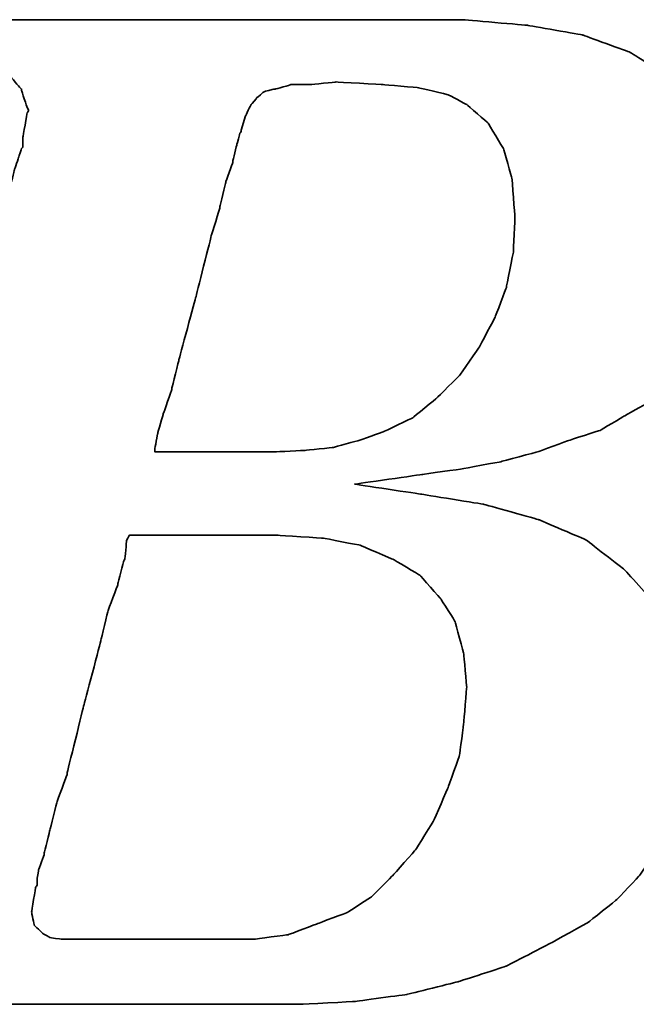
# Model space of a CAD drawing. Header units: millimetres. Extents: x -2774 to 3135, y -1571 to 860.
# Tile 237 of 256: x -2404.8 to -2401.88, y -217.52 to -212.85. Entities that reach past the tile are written whole.
import ezdxf

# ---------------------------------------------------------------- set-up
doc = ezdxf.new("R2010")
doc.units = ezdxf.units.MM
doc.layers.add('DIM', color=4, linetype='CONTINUOUS')
doc.layers.add('layer 1', color=7, linetype='CONTINUOUS')

# ---------------------------------------------------------------- blocks, each defined once
blk = doc.blocks.new('TBI MOTION logo(完整正式版)')
at = {"layer": 'layer 1', "color": 22, "lineweight": 35}
for points, knots in [([(-64.65375, -6.86375), (-64.65375, -6.86375), (-64.84375, -7.29625), (-64.84375, -7.29625), (-64.84375, -7.29625), (-64.84375, -7.29625), (-64.86875, -7.34375), (-64.86875, -7.34375), (-64.86875, -7.34375), (-64.86875, -7.34375), (-64.86875, -7.36875), (-64.86875, -7.36875), (-64.86875, -7.36875), (-64.86875, -7.36875), (-65.15375, -7.65375), (-65.15375, -7.65375), (-65.15375, -7.65375), (-65.15375, -7.65375), (-65.17875, -7.65375), (-65.17875, -7.65375), (-65.17875, -7.65375), (-65.17875, -7.65375), (-65.20375, -7.67875), (-65.20375, -7.67875), (-65.20375, -7.67875), (-65.20375, -7.67875), (-65.58875, -7.87125), (-65.58875, -7.87125), (-65.58875, -7.87125), (-65.58875, -7.87125), (-65.63375, -7.87125), (-65.63375, -7.87125), (-65.63375, -7.87125), (-65.63375, -7.87125), (-65.65875, -7.89375), (-65.65875, -7.89375), (-65.65875, -7.89375), (-65.65875, -7.89375), (-66.09375, -7.94375), (-66.09375, -7.94375), (-66.09375, -7.94375), (-66.09375, -7.94375), (-66.11375, -7.94375), (-66.11375, -7.94375), (-66.11375, -7.94375), (-66.11375, -7.94375), (-66.16375, -7.94375), (-66.16375, -7.94375), (-66.16375, -7.94375), (-66.16375, -7.94375), (-66.30875, -7.94375), (-66.30875, -7.94375), (-66.30875, -7.94375), (-66.30875, -7.94375), (-66.69375, -7.94375), (-66.69375, -7.94375), (-66.69375, -7.94375), (-66.69375, -7.94375), (-67.07375, -7.94375), (-67.07375, -7.94375), (-67.07375, -7.94375), (-67.07375, -7.94375), (-67.12375, -7.94375), (-67.12375, -7.94375), (-67.12375, -7.94375), (-67.12375, -7.94375), (-67.12375, -7.96625), (-67.12375, -7.96625), (-67.12375, -7.96625), (-67.12375, -7.96625), (-67.14875, -7.99125), (-67.14875, -7.99125), (-67.14875, -7.99125), (-67.14875, -7.99125), (-67.24375, -8.34875), (-67.24375, -8.34875), (-67.24375, -8.34875), (-67.24375, -8.34875), (-67.31375, -8.68625), (-67.31375, -8.68625), (-67.31375, -8.68625), (-67.31375, -8.68625), (-67.26875, -8.68625), (-67.26875, -8.68625), (-67.26875, -8.68625), (-67.26875, -8.68625), (-67.07375, -8.68625), (-67.07375, -8.68625), (-67.07375, -8.68625), (-67.07375, -8.68625), (-66.54875, -8.68625), (-66.54875, -8.68625), (-66.54875, -8.68625), (-66.54875, -8.68625), (-65.82625, -8.68625), (-65.82625, -8.68625), (-65.82625, -8.68625), (-65.82625, -8.68625), (-65.01375, -8.68625), (-65.01375, -8.68625), (-65.01375, -8.68625), (-65.01375, -8.68625), (-64.05375, -8.68625), (-64.05375, -8.68625), (-64.05375, -8.68625), (-64.05375, -8.68625), (-62.08375, -8.68625), (-62.08375, -8.68625), (-62.08375, -8.68625), (-62.08375, -8.68625), (-60.06875, -8.68625), (-60.06875, -8.68625), (-60.06875, -8.68625), (-60.06875, -8.68625), (-59.10875, -8.68625), (-59.10875, -8.68625), (-59.10875, -8.68625), (-59.10875, -8.68625), (-58.29375, -8.68625), (-58.29375, -8.68625), (-58.29375, -8.68625), (-58.29375, -8.68625), (-57.57375, -8.68625), (-57.57375, -8.68625), (-57.57375, -8.68625), (-57.57375, -8.68625), (-57.04875, -8.68625), (-57.04875, -8.68625), (-57.04875, -8.68625), (-57.04875, -8.68625), (-56.85375, -8.68625), (-56.85375, -8.68625), (-56.85375, -8.68625), (-56.85375, -8.68625), (-56.70875, -8.68625), (-56.70875, -8.68625), (-56.70875, -8.68625), (-56.70875, -8.68625), (-56.61375, -8.68625), (-56.61375, -8.68625), (-56.61375, -8.68625), (-56.61375, -8.68625), (-56.56875, -8.68625), (-56.56875, -8.68625), (-56.56875, -8.68625), (-56.56875, -8.68625), (-55.65375, -8.63875), (-55.65375, -8.63875), (-55.65375, -8.63875), (-55.65375, -8.63875), (-54.76875, -8.51875), (-54.76875, -8.51875), (-54.76875, -8.51875), (-54.76875, -8.51875), (-53.90375, -8.30375), (-53.90375, -8.30375), (-53.90375, -8.30375), (-53.90375, -8.30375), (-53.08875, -8.03875), (-53.08875, -8.03875), (-53.08875, -8.03875), (-53.08875, -8.03875), (-52.34375, -7.65375), (-52.34375, -7.65375), (-52.34375, -7.65375), (-52.34375, -7.65375), (-51.69875, -7.29625), (-51.69875, -7.29625), (-51.69875, -7.29625), (-51.69875, -7.29625), (-51.21875, -6.91125), (-51.21875, -6.91125), (-51.21875, -6.91125), (-51.21875, -6.91125), (-50.83375, -6.50375), (-50.83375, -6.50375), (-50.83375, -6.50375), (-50.83375, -6.50375), (-50.44875, -5.94875), (-50.44875, -5.94875), (-50.44875, -5.94875), (-50.44875, -5.94875), (-50.13875, -5.30375), (-50.13875, -5.30375), (-50.13875, -5.30375), (-50.13875, -5.30375), (-49.99375, -4.65375), (-49.99375, -4.65375), (-49.99375, -4.65375), (-49.99375, -4.65375), (-49.92375, -3.98375), (-49.92375, -3.98375), (-49.92375, -3.98375), (-49.92375, -3.98375), (-49.99375, -3.19374), (-49.99375, -3.19374), (-49.99375, -3.19374), (-49.99375, -3.19374), (-50.23374, -2.44874), (-50.23374, -2.44874), (-50.23374, -2.44874), (-50.23374, -2.44874), (-50.59375, -1.87374), (-50.59375, -1.87374), (-50.59375, -1.87374), (-50.59375, -1.87374), (-51.09875, -1.31874), (-51.09875, -1.31874), (-51.09875, -1.31874), (-51.09875, -1.31874), (-51.74375, -0.81875), (-51.74375, -0.81875), (-51.74375, -0.81875), (-51.74375, -0.81875), (-52.53875, -0.48125), (-52.53875, -0.48125), (-52.53875, -0.48125), (-52.53875, -0.48125), (-53.47375, -0.21875), (-53.47375, -0.21875), (-53.47375, -0.21875), (-53.47375, -0.21875), (-54.52875, -0.04874), (-54.52875, -0.04874), (-54.52875, -0.04874), (-54.52875, -0.04874), (-55.65375, 0.12125), (-55.65375, 0.12125), (-55.65375, 0.12125), (-55.65375, 0.12125), (-54.50375, 0.28624), (-54.50375, 0.28624), (-54.50375, 0.28624), (-54.50375, 0.28624), (-53.83375, 0.38124), (-53.83375, 0.38124), (-53.83375, 0.38124), (-53.83375, 0.38124), (-53.18375, 0.50125), (-53.18375, 0.50125), (-53.18375, 0.50125), (-53.18375, 0.50125), (-52.55875, 0.66874), (-52.55875, 0.66874), (-52.55875, 0.66874), (-52.55875, 0.66874), (-52.03375, 0.86124), (-52.03375, 0.86124), (-52.03375, 0.86124), (-52.03375, 0.86124), (-51.50374, 1.03124), (-51.50374, 1.03124), (-51.50374, 1.03124), (-51.50374, 1.03124), (-51.09875, 1.27125), (-51.09875, 1.27125), (-51.09875, 1.27125), (-51.09875, 1.27125), (-50.71375, 1.48624), (-50.71375, 1.48624), (-50.71375, 1.48624), (-50.71375, 1.48624), (-50.37625, 1.77625), (-50.37625, 1.77625), (-50.37625, 1.77625), (-50.37625, 1.77625), (-49.82375, 2.37625), (-49.82375, 2.37625), (-49.82375, 2.37625), (-49.82375, 2.37625), (-49.41875, 2.99625), (-49.41875, 2.99625), (-49.41875, 2.99625), (-49.41875, 2.99625), (-49.22375, 3.76625), (-49.22375, 3.76625), (-49.22375, 3.76625), (-49.22375, 3.76625), (-49.15375, 4.50874), (-49.15375, 4.50874), (-49.15375, 4.50874), (-49.15375, 4.50874), (-49.20375, 5.25125), (-49.20375, 5.25125), (-49.20375, 5.25125), (-49.20375, 5.25125), (-49.41875, 5.92625), (-49.41875, 5.92625), (-49.41875, 5.92625), (-49.41875, 5.92625), (-49.77875, 6.47625), (-49.77875, 6.47625), (-49.77875, 6.47625), (-49.77875, 6.47625), (-50.33125, 7.02624), (-50.33125, 7.02624), (-50.33125, 7.02624), (-50.33125, 7.02624), (-51.00125, 7.43625), (-51.00125, 7.43625), (-51.00125, 7.43625), (-51.00125, 7.43625), (-51.79375, 7.72625), (-51.79375, 7.72625), (-51.79375, 7.72625), (-51.79375, 7.72625), (-52.72875, 7.89124), (-52.72875, 7.89124), (-52.72875, 7.89124), (-52.72875, 7.89124), (-53.83375, 7.98625), (-53.83375, 7.98625), (-53.83375, 7.98625), (-53.83375, 7.98625), (-53.92875, 7.98625), (-53.92875, 7.98625), (-53.92875, 7.98625), (-53.92875, 7.98625), (-54.26375, 7.98625), (-54.26375, 7.98625), (-54.26375, 7.98625), (-54.26375, 7.98625), (-54.74375, 7.98625), (-54.74375, 7.98625), (-54.74375, 7.98625), (-54.74375, 7.98625), (-55.36875, 7.98625), (-55.36875, 7.98625), (-55.36875, 7.98625), (-55.36875, 7.98625), (-56.13375, 7.98625), (-56.13375, 7.98625), (-56.13375, 7.98625), (-56.13375, 7.98625), (-56.94875, 7.98625), (-56.94875, 7.98625), (-56.94875, 7.98625), (-56.94875, 7.98625), (-58.77625, 7.98625), (-58.77625, 7.98625), (-58.77625, 7.98625), (-58.77625, 7.98625), (-60.59875, 7.98625), (-60.59875, 7.98625), (-60.59875, 7.98625), (-60.59875, 7.98625), (-61.41375, 7.98625), (-61.41375, 7.98625), (-61.41375, 7.98625), (-61.41375, 7.98625), (-62.17875, 7.98625), (-62.17875, 7.98625), (-62.17875, 7.98625), (-62.17875, 7.98625), (-62.80375, 7.98625), (-62.80375, 7.98625), (-62.80375, 7.98625), (-62.80375, 7.98625), (-63.30625, 7.98625), (-63.30625, 7.98625), (-63.30625, 7.98625), (-63.30625, 7.98625), (-63.57375, 7.98625), (-63.57375, 7.98625), (-63.57375, 7.98625), (-63.57375, 7.98625), (-63.57375, 7.96375), (-63.57375, 7.96375), (-63.57375, 7.96375), (-63.57375, 7.96375), (-63.59875, 7.94125), (-63.59875, 7.94125), (-63.59875, 7.94125), (-63.59875, 7.94125), (-63.69375, 7.55625), (-63.69375, 7.55625), (-63.69375, 7.55625), (-63.69375, 7.55625), (-63.76375, 7.24624), (-63.76375, 7.24624), (-63.76375, 7.24624), (-63.76375, 7.24624), (-63.23875, 7.24624), (-63.23875, 7.24624), (-63.23875, 7.24624), (-63.23875, 7.24624), (-62.75875, 7.24624), (-62.75875, 7.24624), (-62.75875, 7.24624), (-62.75875, 7.24624), (-62.61125, 7.24624), (-62.61125, 7.24624), (-62.61125, 7.24624), (-62.61125, 7.24624), (-62.56625, 7.24624), (-62.56625, 7.24624), (-62.56625, 7.24624), (-62.56625, 7.24624), (-62.22875, 7.24624), (-62.22875, 7.24624), (-62.22875, 7.24624), (-62.22875, 7.24624), (-62.20375, 7.24624), (-62.20375, 7.24624), (-62.20375, 7.24624), (-62.20375, 7.24624), (-62.17875, 7.21875), (-62.17875, 7.21875), (-62.17875, 7.21875), (-62.17875, 7.21875), (-61.96375, 7.17125), (-61.96375, 7.17125), (-61.96375, 7.17125), (-61.96375, 7.17125), (-61.72375, 7.12624), (-61.72375, 7.12624), (-61.72375, 7.12624), (-61.72375, 7.12624), (-61.70375, 7.12624), (-61.70375, 7.12624), (-61.70375, 7.12624), (-61.70375, 7.12624), (-61.55875, 7.07624), (-61.55875, 7.07624), (-61.55875, 7.07624), (-61.55875, 7.07624), (-61.50875, 7.07624), (-61.50875, 7.07624), (-61.50875, 7.07624), (-61.50875, 7.07624), (-61.48375, 7.02624), (-61.48375, 7.02624), (-61.48375, 7.02624), (-61.48375, 7.02624), (-61.31875, 6.83375), (-61.31875, 6.83375), (-61.31875, 6.83375), (-61.31875, 6.83375), (-61.29375, 6.81125), (-61.29375, 6.81125), (-61.29375, 6.81125), (-61.29375, 6.81125), (-61.29375, 6.78625), (-61.29375, 6.78625), (-61.29375, 6.78625), (-61.29375, 6.78625), (-61.19875, 6.50124), (-61.19875, 6.50124), (-61.19875, 6.50124), (-61.19875, 6.50124), (-61.17375, 6.45124), (-61.17375, 6.45124), (-61.17375, 6.45124), (-61.17375, 6.45124), (-61.19875, 6.40625), (-61.19875, 6.40625), (-61.19875, 6.40625), (-61.19875, 6.40625), (-61.26875, 5.99624), (-61.26875, 5.99624), (-61.26875, 5.99624), (-61.26875, 5.99624), (-61.26875, 5.85125), (-61.26875, 5.85125), (-61.26875, 5.85125), (-61.26875, 5.85125), (-61.26875, 5.82625), (-61.26875, 5.82625), (-61.26875, 5.82625), (-61.26875, 5.82625), (-61.29375, 5.80625), (-61.29375, 5.80625), (-61.29375, 5.80625), (-61.29375, 5.80625), (-61.34125, 5.66125), (-61.34125, 5.66125), (-61.34125, 5.66125), (-61.34125, 5.66125), (-61.41375, 5.44625), (-61.41375, 5.44625), (-61.41375, 5.44625), (-61.41375, 5.44625), (-61.48375, 5.15625), (-61.48375, 5.15625), (-61.48375, 5.15625), (-61.48375, 5.15625), (-61.58375, 4.82124), (-61.58375, 4.82124), (-61.58375, 4.82124), (-61.58375, 4.82124), (-61.79875, 4.00375), (-61.79875, 4.00375), (-61.79875, 4.00375), (-61.79875, 4.00375), (-62.05875, 2.99625), (-62.05875, 2.99625), (-62.05875, 2.99625), (-62.05875, 2.99625), (-62.34875, 1.91625), (-62.34875, 1.91625), (-62.34875, 1.91625), (-62.34875, 1.91625), (-62.97375, -0.41124), (-62.97375, -0.41124), (-62.97375, -0.41124), (-62.97375, -0.41124), (-63.59875, -2.75875), (-63.59875, -2.75875), (-63.59875, -2.75875), (-63.59875, -2.75875), (-63.88375, -3.86374), (-63.88375, -3.86374), (-63.88375, -3.86374), (-63.88375, -3.86374), (-64.14875, -4.82374), (-64.14875, -4.82374), (-64.14875, -4.82374), (-64.14875, -4.82374), (-64.36375, -5.64125), (-64.36375, -5.64125), (-64.36375, -5.64125), (-64.36375, -5.64125), (-64.43625, -5.97625), (-64.43625, -5.97625), (-64.43625, -5.97625), (-64.43625, -5.97625), (-64.50875, -6.28625), (-64.50875, -6.28625), (-64.50875, -6.28625), (-64.50875, -6.28625), (-64.50875, -6.30875), (-64.50875, -6.30875), (-64.50875, -6.30875), (-64.50875, -6.30875), (-64.57875, -6.50375), (-64.57875, -6.50375), (-64.57875, -6.50375), (-64.57875, -6.50375), (-64.62875, -6.69625), (-64.62875, -6.69625), (-64.62875, -6.69625), (-64.62875, -6.69625), (-64.62875, -6.76875), (-64.62875, -6.76875), (-64.62875, -6.76875), (-64.62875, -6.76875), (-64.62875, -6.81375), (-64.62875, -6.81375), (-64.62875, -6.81375), (-64.62875, -6.81375), (-64.62875, -6.83875), (-64.62875, -6.83875), (-64.62875, -6.83875), (-64.62875, -6.83875), (-64.65375, -6.86375), (-64.65375, -6.86375)], [0, 0, 0, 0, 0.00719424, 0.00719424, 0.00719424, 0.00719425, 0.01438849, 0.01438849, 0.01438849, 0.0143885, 0.02158273, 0.02158273, 0.02158273, 0.02158274, 0.02877698, 0.02877698, 0.02877698, 0.02877699, 0.03597122, 0.03597122, 0.03597122, 0.03597123, 0.04316547, 0.04316547, 0.04316547, 0.04316548, 0.05035971, 0.05035971, 0.05035971, 0.05035972, 0.05755396, 0.05755396, 0.05755396, 0.05755397, 0.0647482, 0.0647482, 0.0647482, 0.06474821, 0.07194245, 0.07194245, 0.07194245, 0.07194246, 0.07913669, 0.07913669, 0.07913669, 0.0791367, 0.08633094, 0.08633094, 0.08633094, 0.08633095, 0.09352518, 0.09352518, 0.09352518, 0.09352519, 0.10071942, 0.10071942, 0.10071942, 0.10071943, 0.10791367, 0.10791367, 0.10791367, 0.10791368, 0.11510791, 0.11510791, 0.11510791, 0.11510792, 0.12230216, 0.12230216, 0.12230216, 0.12230217, 0.1294964, 0.1294964, 0.1294964, 0.12949641, 0.13669065, 0.13669065, 0.13669065, 0.13669066, 0.14388489, 0.14388489, 0.14388489, 0.1438849, 0.15107914, 0.15107914, 0.15107914, 0.15107915, 0.15827338, 0.15827338, 0.15827338, 0.15827339, 0.16546763, 0.16546763, 0.16546763, 0.16546764, 0.17266187, 0.17266187, 0.17266187, 0.17266188, 0.17985612, 0.17985612, 0.17985612, 0.17985613, 0.18705036, 0.18705036, 0.18705036, 0.18705037, 0.1942446, 0.1942446, 0.1942446, 0.19424461, 0.20143885, 0.20143885, 0.20143885, 0.20143886, 0.20863309, 0.20863309, 0.20863309, 0.2086331, 0.21582734, 0.21582734, 0.21582734, 0.21582735, 0.22302158, 0.22302158, 0.22302158, 0.22302159, 0.23021583, 0.23021583, 0.23021583, 0.23021584, 0.23741007, 0.23741007, 0.23741007, 0.23741008, 0.24460432, 0.24460432, 0.24460432, 0.24460433, 0.25179856, 0.25179856, 0.25179856, 0.25179857, 0.25899281, 0.25899281, 0.25899281, 0.25899282, 0.26618705, 0.26618705, 0.26618705, 0.26618706, 0.27338129, 0.27338129, 0.27338129, 0.2733813, 0.28057554, 0.28057554, 0.28057554, 0.28057555, 0.28776978, 0.28776978, 0.28776978, 0.28776979, 0.29496403, 0.29496403, 0.29496403, 0.29496404, 0.30215827, 0.30215827, 0.30215827, 0.30215828, 0.30935252, 0.30935252, 0.30935252, 0.30935253, 0.31654676, 0.31654676, 0.31654676, 0.31654677, 0.32374101, 0.32374101, 0.32374101, 0.32374102, 0.33093525, 0.33093525, 0.33093525, 0.33093526, 0.3381295, 0.3381295, 0.3381295, 0.33812951, 0.34532374, 0.34532374, 0.34532374, 0.34532375, 0.35251799, 0.35251799, 0.35251799, 0.352518, 0.35971223, 0.35971223, 0.35971223, 0.35971224, 0.36690647, 0.36690647, 0.36690647, 0.36690648, 0.37410072, 0.37410072, 0.37410072, 0.37410073, 0.38129496, 0.38129496, 0.38129496, 0.38129497, 0.38848921, 0.38848921, 0.38848921, 0.38848922, 0.39568345, 0.39568345, 0.39568345, 0.39568346, 0.4028777, 0.4028777, 0.4028777, 0.40287771, 0.41007194, 0.41007194, 0.41007194, 0.41007195, 0.41726619, 0.41726619, 0.41726619, 0.4172662, 0.42446043, 0.42446043, 0.42446043, 0.42446044, 0.43165468, 0.43165468, 0.43165468, 0.43165469, 0.43884892, 0.43884892, 0.43884892, 0.43884893, 0.44604317, 0.44604317, 0.44604317, 0.44604318, 0.45323741, 0.45323741, 0.45323741, 0.45323742, 0.46043165, 0.46043165, 0.46043165, 0.46043166, 0.4676259, 0.4676259, 0.4676259, 0.46762591, 0.47482014, 0.47482014, 0.47482014, 0.47482015, 0.48201439, 0.48201439, 0.48201439, 0.4820144, 0.48920863, 0.48920863, 0.48920863, 0.48920864, 0.49640288, 0.49640288, 0.49640288, 0.49640289, 0.50359712, 0.50359712, 0.50359712, 0.50359713, 0.51079137, 0.51079137, 0.51079137, 0.51079138, 0.51798561, 0.51798561, 0.51798561, 0.51798562, 0.52517986, 0.52517986, 0.52517986, 0.52517987, 0.5323741, 0.5323741, 0.5323741, 0.53237411, 0.53956835, 0.53956835, 0.53956835, 0.53956836, 0.54676259, 0.54676259, 0.54676259, 0.5467626, 0.55395683, 0.55395683, 0.55395683, 0.55395684, 0.56115108, 0.56115108, 0.56115108, 0.56115109, 0.56834532, 0.56834532, 0.56834532, 0.56834533, 0.57553957, 0.57553957, 0.57553957, 0.57553958, 0.58273381, 0.58273381, 0.58273381, 0.58273382, 0.58992806, 0.58992806, 0.58992806, 0.58992807, 0.5971223, 0.5971223, 0.5971223, 0.59712231, 0.60431655, 0.60431655, 0.60431655, 0.60431656, 0.61151079, 0.61151079, 0.61151079, 0.6115108, 0.61870504, 0.61870504, 0.61870504, 0.61870505, 0.62589928, 0.62589928, 0.62589928, 0.62589929, 0.63309353, 0.63309353, 0.63309353, 0.63309354, 0.64028777, 0.64028777, 0.64028777, 0.64028778, 0.64748201, 0.64748201, 0.64748201, 0.64748202, 0.65467626, 0.65467626, 0.65467626, 0.65467627, 0.6618705, 0.6618705, 0.6618705, 0.66187051, 0.66906475, 0.66906475, 0.66906475, 0.66906476, 0.67625899, 0.67625899, 0.67625899, 0.676259, 0.68345324, 0.68345324, 0.68345324, 0.68345325, 0.69064748, 0.69064748, 0.69064748, 0.69064749, 0.69784173, 0.69784173, 0.69784173, 0.69784174, 0.70503597, 0.70503597, 0.70503597, 0.70503598, 0.71223022, 0.71223022, 0.71223022, 0.71223023, 0.71942446, 0.71942446, 0.71942446, 0.71942447, 0.72661871, 0.72661871, 0.72661871, 0.72661872, 0.73381295, 0.73381295, 0.73381295, 0.73381296, 0.74100719, 0.74100719, 0.74100719, 0.7410072, 0.74820144, 0.74820144, 0.74820144, 0.74820145, 0.75539568, 0.75539568, 0.75539568, 0.75539569, 0.76258993, 0.76258993, 0.76258993, 0.76258994, 0.76978417, 0.76978417, 0.76978417, 0.76978418, 0.77697842, 0.77697842, 0.77697842, 0.77697843, 0.78417266, 0.78417266, 0.78417266, 0.78417267, 0.79136691, 0.79136691, 0.79136691, 0.79136692, 0.79856115, 0.79856115, 0.79856115, 0.79856116, 0.8057554, 0.8057554, 0.8057554, 0.80575541, 0.81294964, 0.81294964, 0.81294964, 0.81294965, 0.82014388, 0.82014388, 0.82014388, 0.82014389, 0.82733813, 0.82733813, 0.82733813, 0.82733814, 0.83453237, 0.83453237, 0.83453237, 0.83453238, 0.84172662, 0.84172662, 0.84172662, 0.84172663, 0.84892086, 0.84892086, 0.84892086, 0.84892087, 0.85611511, 0.85611511, 0.85611511, 0.85611512, 0.86330935, 0.86330935, 0.86330935, 0.86330936, 0.8705036, 0.8705036, 0.8705036, 0.87050361, 0.87769784, 0.87769784, 0.87769784, 0.87769785, 0.88489209, 0.88489209, 0.88489209, 0.8848921, 0.89208633, 0.89208633, 0.89208633, 0.89208634, 0.89928058, 0.89928058, 0.89928058, 0.89928059, 0.90647482, 0.90647482, 0.90647482, 0.90647483, 0.91366906, 0.91366906, 0.91366906, 0.91366907, 0.92086331, 0.92086331, 0.92086331, 0.92086332, 0.92805755, 0.92805755, 0.92805755, 0.92805756, 0.9352518, 0.9352518, 0.9352518, 0.93525181, 0.94244604, 0.94244604, 0.94244604, 0.94244605, 0.94964029, 0.94964029, 0.94964029, 0.9496403, 0.95683453, 0.95683453, 0.95683453, 0.95683454, 0.96402878, 0.96402878, 0.96402878, 0.96402879, 0.97122302, 0.97122302, 0.97122302, 0.97122303, 0.97841727, 0.97841727, 0.97841727, 0.97841728, 0.98561151, 0.98561151, 0.98561151, 0.98561152, 0.99280576, 0.99280576, 0.99280576, 0.99280577, 1, 1, 1, 1]), ([(-57.50375, 6.35625), (-57.50375, 6.35625), (-57.57375, 6.11625), (-57.57375, 6.11625), (-57.57375, 6.11625), (-57.57375, 6.11625), (-57.57375, 6.09125), (-57.57375, 6.09125), (-57.57375, 6.09125), (-57.57375, 6.09125), (-57.59875, 6.06625), (-57.59875, 6.06625), (-57.59875, 6.06625), (-57.59875, 6.06625), (-57.64875, 5.87625), (-57.64875, 5.87625), (-57.64875, 5.87625), (-57.64875, 5.87625), (-57.71875, 5.58875), (-57.71875, 5.58875), (-57.71875, 5.58875), (-57.71875, 5.58875), (-57.71875, 5.56625), (-57.71875, 5.56625), (-57.71875, 5.56625), (-57.71875, 5.56625), (-57.83875, 5.23125), (-57.83875, 5.23125), (-57.83875, 5.23125), (-57.83875, 5.23125), (-57.93625, 4.82124), (-57.93625, 4.82124), (-57.93625, 4.82124), (-57.93625, 4.82124), (-57.93625, 4.79624), (-57.93625, 4.79624), (-57.93625, 4.79624), (-57.93625, 4.79624), (-58.07875, 4.34125), (-58.07875, 4.34125), (-58.07875, 4.34125), (-58.07875, 4.34125), (-58.34375, 3.28625), (-58.34375, 3.28625), (-58.34375, 3.28625), (-58.34375, 3.28625), (-58.62875, 2.23124), (-58.62875, 2.23124), (-58.62875, 2.23124), (-58.62875, 2.23124), (-58.74875, 1.75125), (-58.74875, 1.75125), (-58.74875, 1.75125), (-58.74875, 1.75125), (-58.74875, 1.72625), (-58.74875, 1.72625), (-58.74875, 1.72625), (-58.74875, 1.72625), (-58.89375, 1.31625), (-58.89375, 1.31625), (-58.89375, 1.31625), (-58.89375, 1.31625), (-58.98875, 0.98124), (-58.98875, 0.98124), (-58.98875, 0.98124), (-58.98875, 0.98124), (-59.03875, 0.71625), (-59.03875, 0.71625), (-59.03875, 0.71625), (-59.03875, 0.71625), (-59.03875, 0.66874), (-59.03875, 0.66874), (-59.03875, 0.66874), (-59.03875, 0.66874), (-58.91875, 0.66874), (-58.91875, 0.66874), (-58.91875, 0.66874), (-58.91875, 0.66874), (-58.53375, 0.66874), (-58.53375, 0.66874), (-58.53375, 0.66874), (-58.53375, 0.66874), (-58.10375, 0.66874), (-58.10375, 0.66874), (-58.10375, 0.66874), (-58.10375, 0.66874), (-57.66875, 0.66874), (-57.66875, 0.66874), (-57.66875, 0.66874), (-57.66875, 0.66874), (-57.33375, 0.66874), (-57.33375, 0.66874), (-57.33375, 0.66874), (-57.33375, 0.66874), (-57.09375, 0.66874), (-57.09375, 0.66874), (-57.09375, 0.66874), (-57.09375, 0.66874), (-56.99875, 0.66874), (-56.99875, 0.66874), (-56.99875, 0.66874), (-56.99875, 0.66874), (-56.49375, 0.69374), (-56.49375, 0.69374), (-56.49375, 0.69374), (-56.49375, 0.69374), (-56.01375, 0.74374), (-56.01375, 0.74374), (-56.01375, 0.74374), (-56.01375, 0.74374), (-55.58375, 0.86124), (-55.58375, 0.86124), (-55.58375, 0.86124), (-55.58375, 0.86124), (-55.17375, 1.00624), (-55.17375, 1.00624), (-55.17375, 1.00624), (-55.17375, 1.00624), (-54.67375, 1.24625), (-54.67375, 1.24625), (-54.67375, 1.24625), (-54.67375, 1.24625), (-54.26375, 1.58124), (-54.26375, 1.58124), (-54.26375, 1.58124), (-54.26375, 1.58124), (-53.87875, 1.96374), (-53.87875, 1.96374), (-53.87875, 1.96374), (-53.87875, 1.96374), (-53.54375, 2.44625), (-53.54375, 2.44625), (-53.54375, 2.44625), (-53.54375, 2.44625), (-53.27875, 2.95125), (-53.27875, 2.95125), (-53.27875, 2.95125), (-53.27875, 2.95125), (-53.08875, 3.45124), (-53.08875, 3.45124), (-53.08875, 3.45124), (-53.08875, 3.45124), (-52.96875, 4.05124), (-52.96875, 4.05124), (-52.96875, 4.05124), (-52.96875, 4.05124), (-52.94375, 4.65125), (-52.94375, 4.65125), (-52.94375, 4.65125), (-52.94375, 4.65125), (-52.99375, 5.30125), (-52.99375, 5.30125), (-52.99375, 5.30125), (-52.99375, 5.30125), (-53.13875, 5.80625), (-53.13875, 5.80625), (-53.13875, 5.80625), (-53.13875, 5.80625), (-53.39875, 6.23625), (-53.39875, 6.23625), (-53.39875, 6.23625), (-53.39875, 6.23625), (-53.75875, 6.54875), (-53.75875, 6.54875), (-53.75875, 6.54875), (-53.75875, 6.54875), (-54.07375, 6.71625), (-54.07375, 6.71625), (-54.07375, 6.71625), (-54.07375, 6.71625), (-54.57375, 6.83375), (-54.57375, 6.83375), (-54.57375, 6.83375), (-54.57375, 6.83375), (-55.17375, 6.88625), (-55.17375, 6.88625), (-55.17375, 6.88625), (-55.17375, 6.88625), (-55.96875, 6.93125), (-55.96875, 6.93125), (-55.96875, 6.93125), (-55.96875, 6.93125), (-56.39875, 6.88625), (-56.39875, 6.88625), (-56.39875, 6.88625), (-56.39875, 6.88625), (-56.42125, 6.88625), (-56.42125, 6.88625), (-56.42125, 6.88625), (-56.42125, 6.88625), (-56.73375, 6.88625), (-56.73375, 6.88625), (-56.73375, 6.88625), (-56.73375, 6.88625), (-56.99875, 6.81125), (-56.99875, 6.81125), (-56.99875, 6.81125), (-56.99875, 6.81125), (-57.02375, 6.81125), (-57.02375, 6.81125), (-57.02375, 6.81125), (-57.02375, 6.81125), (-57.18875, 6.76625), (-57.18875, 6.76625), (-57.18875, 6.76625), (-57.18875, 6.76625), (-57.30875, 6.66625), (-57.30875, 6.66625), (-57.30875, 6.66625), (-57.30875, 6.66625), (-57.40875, 6.54875), (-57.40875, 6.54875), (-57.40875, 6.54875), (-57.40875, 6.54875), (-57.50375, 6.35625), (-57.50375, 6.35625)], [0, 0, 0, 0, 0.01851852, 0.01851852, 0.01851852, 0.01851853, 0.03703704, 0.03703704, 0.03703704, 0.03703705, 0.05555556, 0.05555556, 0.05555556, 0.05555557, 0.07407407, 0.07407407, 0.07407407, 0.07407408, 0.09259259, 0.09259259, 0.09259259, 0.0925926, 0.11111111, 0.11111111, 0.11111111, 0.11111112, 0.12962963, 0.12962963, 0.12962963, 0.12962964, 0.14814815, 0.14814815, 0.14814815, 0.14814816, 0.16666667, 0.16666667, 0.16666667, 0.16666668, 0.18518519, 0.18518519, 0.18518519, 0.1851852, 0.2037037, 0.2037037, 0.2037037, 0.20370371, 0.22222222, 0.22222222, 0.22222222, 0.22222223, 0.24074074, 0.24074074, 0.24074074, 0.24074075, 0.25925926, 0.25925926, 0.25925926, 0.25925927, 0.27777778, 0.27777778, 0.27777778, 0.27777779, 0.2962963, 0.2962963, 0.2962963, 0.29629631, 0.31481481, 0.31481481, 0.31481481, 0.31481482, 0.33333333, 0.33333333, 0.33333333, 0.33333334, 0.35185185, 0.35185185, 0.35185185, 0.35185186, 0.37037037, 0.37037037, 0.37037037, 0.37037038, 0.38888889, 0.38888889, 0.38888889, 0.3888889, 0.40740741, 0.40740741, 0.40740741, 0.40740742, 0.42592593, 0.42592593, 0.42592593, 0.42592594, 0.44444444, 0.44444444, 0.44444444, 0.44444445, 0.46296296, 0.46296296, 0.46296296, 0.46296297, 0.48148148, 0.48148148, 0.48148148, 0.48148149, 0.5, 0.5, 0.5, 0.50000001, 0.51851852, 0.51851852, 0.51851852, 0.51851853, 0.53703704, 0.53703704, 0.53703704, 0.53703705, 0.55555556, 0.55555556, 0.55555556, 0.55555557, 0.57407407, 0.57407407, 0.57407407, 0.57407408, 0.59259259, 0.59259259, 0.59259259, 0.5925926, 0.61111111, 0.61111111, 0.61111111, 0.61111112, 0.62962963, 0.62962963, 0.62962963, 0.62962964, 0.64814815, 0.64814815, 0.64814815, 0.64814816, 0.66666667, 0.66666667, 0.66666667, 0.66666668, 0.68518519, 0.68518519, 0.68518519, 0.6851852, 0.7037037, 0.7037037, 0.7037037, 0.70370371, 0.72222222, 0.72222222, 0.72222222, 0.72222223, 0.74074074, 0.74074074, 0.74074074, 0.74074075, 0.75925926, 0.75925926, 0.75925926, 0.75925927, 0.77777778, 0.77777778, 0.77777778, 0.77777779, 0.7962963, 0.7962963, 0.7962963, 0.79629631, 0.81481481, 0.81481481, 0.81481481, 0.81481482, 0.83333333, 0.83333333, 0.83333333, 0.83333334, 0.85185185, 0.85185185, 0.85185185, 0.85185186, 0.87037037, 0.87037037, 0.87037037, 0.87037038, 0.88888889, 0.88888889, 0.88888889, 0.8888889, 0.90740741, 0.90740741, 0.90740741, 0.90740742, 0.92592593, 0.92592593, 0.92592593, 0.92592594, 0.94444444, 0.94444444, 0.94444444, 0.94444445, 0.96296296, 0.96296296, 0.96296296, 0.96296297, 0.98148148, 0.98148148, 0.98148148, 0.98148149, 1, 1, 1, 1]), ([(-61.03125, -6.57375), (-61.03125, -6.57375), (-61.03125, -6.67125), (-61.03125, -6.67125), (-61.03125, -6.67125), (-61.03125, -6.67125), (-61.05375, -6.69625), (-61.05375, -6.69625), (-61.05375, -6.69625), (-61.05375, -6.69625), (-61.12375, -7.12875), (-61.12375, -7.12875), (-61.12375, -7.12875), (-61.12375, -7.12875), (-61.07875, -7.34375), (-61.07875, -7.34375), (-61.07875, -7.34375), (-61.07875, -7.34375), (-60.93375, -7.48875), (-60.93375, -7.48875), (-60.93375, -7.48875), (-60.93375, -7.48875), (-60.81375, -7.55625), (-60.81375, -7.55625), (-60.81375, -7.55625), (-60.81375, -7.55625), (-60.62375, -7.58375), (-60.62375, -7.58375), (-60.62375, -7.58375), (-60.62375, -7.58375), (-60.30875, -7.58375), (-60.30875, -7.58375), (-60.30875, -7.58375), (-60.30875, -7.58375), (-59.97375, -7.58375), (-59.97375, -7.58375), (-59.97375, -7.58375), (-59.97375, -7.58375), (-59.87875, -7.58375), (-59.87875, -7.58375), (-59.87875, -7.58375), (-59.87875, -7.58375), (-59.63625, -7.58375), (-59.63625, -7.58375), (-59.63625, -7.58375), (-59.63625, -7.58375), (-58.96875, -7.58375), (-58.96875, -7.58375), (-58.96875, -7.58375), (-58.96875, -7.58375), (-58.29375, -7.58375), (-58.29375, -7.58375), (-58.29375, -7.58375), (-58.29375, -7.58375), (-58.05375, -7.58375), (-58.05375, -7.58375), (-58.05375, -7.58375), (-58.05375, -7.58375), (-57.98375, -7.58375), (-57.98375, -7.58375), (-57.98375, -7.58375), (-57.98375, -7.58375), (-57.35875, -7.58375), (-57.35875, -7.58375), (-57.35875, -7.58375), (-57.35875, -7.58375), (-56.78375, -7.50875), (-56.78375, -7.50875), (-56.78375, -7.50875), (-56.78375, -7.50875), (-56.27875, -7.31875), (-56.27875, -7.31875), (-56.27875, -7.31875), (-56.27875, -7.31875), (-55.77375, -7.12875), (-55.77375, -7.12875), (-55.77375, -7.12875), (-55.77375, -7.12875), (-55.36875, -6.86375), (-55.36875, -6.86375), (-55.36875, -6.86375), (-55.36875, -6.86375), (-55.00875, -6.50375), (-55.00875, -6.50375), (-55.00875, -6.50375), (-55.00875, -6.50375), (-54.62375, -6.06875), (-54.62375, -6.06875), (-54.62375, -6.06875), (-54.62375, -6.06875), (-54.31375, -5.56875), (-54.31375, -5.56875), (-54.31375, -5.56875), (-54.31375, -5.56875), (-54.07375, -5.01625), (-54.07375, -5.01625), (-54.07375, -5.01625), (-54.07375, -5.01625), (-53.87875, -4.46374), (-53.87875, -4.46374), (-53.87875, -4.46374), (-53.87875, -4.46374), (-53.80875, -3.91375), (-53.80875, -3.91375), (-53.80875, -3.91375), (-53.80875, -3.91375), (-53.75875, -3.31375), (-53.75875, -3.31375), (-53.75875, -3.31375), (-53.75875, -3.31375), (-53.80875, -2.75875), (-53.80875, -2.75875), (-53.80875, -2.75875), (-53.80875, -2.75875), (-53.95375, -2.20875), (-53.95375, -2.20875), (-53.95375, -2.20875), (-53.95375, -2.20875), (-54.19375, -1.82625), (-54.19375, -1.82625), (-54.19375, -1.82625), (-54.19375, -1.82625), (-54.55375, -1.41875), (-54.55375, -1.41875), (-54.55375, -1.41875), (-54.55375, -1.41875), (-55.00875, -1.15125), (-55.00875, -1.15125), (-55.00875, -1.15125), (-55.00875, -1.15125), (-55.56125, -0.91375), (-55.56125, -0.91375), (-55.56125, -0.91375), (-55.56125, -0.91375), (-56.18125, -0.79375), (-56.18125, -0.79375), (-56.18125, -0.79375), (-56.18125, -0.79375), (-56.94875, -0.74374), (-56.94875, -0.74374), (-56.94875, -0.74374), (-56.94875, -0.74374), (-56.99875, -0.74374), (-56.99875, -0.74374), (-56.99875, -0.74374), (-56.99875, -0.74374), (-57.09375, -0.74374), (-57.09375, -0.74374), (-57.09375, -0.74374), (-57.09375, -0.74374), (-57.38375, -0.74374), (-57.38375, -0.74374), (-57.38375, -0.74374), (-57.38375, -0.74374), (-57.76875, -0.74374), (-57.76875, -0.74374), (-57.76875, -0.74374), (-57.76875, -0.74374), (-58.24625, -0.74374), (-58.24625, -0.74374), (-58.24625, -0.74374), (-58.24625, -0.74374), (-58.72875, -0.74374), (-58.72875, -0.74374), (-58.72875, -0.74374), (-58.72875, -0.74374), (-59.20875, -0.74374), (-59.20875, -0.74374), (-59.20875, -0.74374), (-59.20875, -0.74374), (-59.46875, -0.74374), (-59.46875, -0.74374), (-59.46875, -0.74374), (-59.46875, -0.74374), (-59.51625, -0.83875), (-59.51625, -0.83875), (-59.51625, -0.83875), (-59.51625, -0.83875), (-59.54375, -1.15125), (-59.54375, -1.15125), (-59.54375, -1.15125), (-59.54375, -1.15125), (-59.56375, -1.17874), (-59.56375, -1.17874), (-59.56375, -1.17874), (-59.56375, -1.17874), (-59.66375, -1.55875), (-59.66375, -1.55875), (-59.66375, -1.55875), (-59.66375, -1.55875), (-59.66375, -1.58375), (-59.66375, -1.58375), (-59.66375, -1.58375), (-59.66375, -1.58375), (-59.82875, -2.01874), (-59.82875, -2.01874), (-59.82875, -2.01874), (-59.82875, -2.01874), (-59.94875, -2.52125), (-59.94875, -2.52125), (-59.94875, -2.52125), (-59.94875, -2.52125), (-60.23875, -3.62375), (-60.23875, -3.62375), (-60.23875, -3.62375), (-60.23875, -3.62375), (-60.52375, -4.77624), (-60.52375, -4.77624), (-60.52375, -4.77624), (-60.52375, -4.77624), (-60.52375, -4.79874), (-60.52375, -4.79874), (-60.52375, -4.79874), (-60.52375, -4.79874), (-60.69125, -5.25375), (-60.69125, -5.25375), (-60.69125, -5.25375), (-60.69125, -5.25375), (-60.81375, -5.73625), (-60.81375, -5.73625), (-60.81375, -5.73625), (-60.81375, -5.73625), (-60.90875, -6.11875), (-60.90875, -6.11875), (-60.90875, -6.11875), (-60.90875, -6.11875), (-60.90875, -6.14375), (-60.90875, -6.14375), (-60.90875, -6.14375), (-60.90875, -6.14375), (-61.00375, -6.40875), (-61.00375, -6.40875), (-61.00375, -6.40875), (-61.00375, -6.40875), (-61.03125, -6.57375), (-61.03125, -6.57375)], [0, 0, 0, 0, 0.01694915, 0.01694915, 0.01694915, 0.01694916, 0.03389831, 0.03389831, 0.03389831, 0.03389832, 0.05084746, 0.05084746, 0.05084746, 0.05084747, 0.06779661, 0.06779661, 0.06779661, 0.06779662, 0.08474576, 0.08474576, 0.08474576, 0.08474577, 0.10169492, 0.10169492, 0.10169492, 0.10169493, 0.11864407, 0.11864407, 0.11864407, 0.11864408, 0.13559322, 0.13559322, 0.13559322, 0.13559323, 0.15254237, 0.15254237, 0.15254237, 0.15254238, 0.16949153, 0.16949153, 0.16949153, 0.16949154, 0.18644068, 0.18644068, 0.18644068, 0.18644069, 0.20338983, 0.20338983, 0.20338983, 0.20338984, 0.22033898, 0.22033898, 0.22033898, 0.22033899, 0.23728814, 0.23728814, 0.23728814, 0.23728815, 0.25423729, 0.25423729, 0.25423729, 0.2542373, 0.27118644, 0.27118644, 0.27118644, 0.27118645, 0.28813559, 0.28813559, 0.28813559, 0.2881356, 0.30508475, 0.30508475, 0.30508475, 0.30508476, 0.3220339, 0.3220339, 0.3220339, 0.32203391, 0.33898305, 0.33898305, 0.33898305, 0.33898306, 0.3559322, 0.3559322, 0.3559322, 0.35593221, 0.37288136, 0.37288136, 0.37288136, 0.37288137, 0.38983051, 0.38983051, 0.38983051, 0.38983052, 0.40677966, 0.40677966, 0.40677966, 0.40677967, 0.42372881, 0.42372881, 0.42372881, 0.42372882, 0.44067797, 0.44067797, 0.44067797, 0.44067798, 0.45762712, 0.45762712, 0.45762712, 0.45762713, 0.47457627, 0.47457627, 0.47457627, 0.47457628, 0.49152542, 0.49152542, 0.49152542, 0.49152543, 0.50847458, 0.50847458, 0.50847458, 0.50847459, 0.52542373, 0.52542373, 0.52542373, 0.52542374, 0.54237288, 0.54237288, 0.54237288, 0.54237289, 0.55932203, 0.55932203, 0.55932203, 0.55932204, 0.57627119, 0.57627119, 0.57627119, 0.5762712, 0.59322034, 0.59322034, 0.59322034, 0.59322035, 0.61016949, 0.61016949, 0.61016949, 0.6101695, 0.62711864, 0.62711864, 0.62711864, 0.62711865, 0.6440678, 0.6440678, 0.6440678, 0.64406781, 0.66101695, 0.66101695, 0.66101695, 0.66101696, 0.6779661, 0.6779661, 0.6779661, 0.67796611, 0.69491525, 0.69491525, 0.69491525, 0.69491526, 0.71186441, 0.71186441, 0.71186441, 0.71186442, 0.72881356, 0.72881356, 0.72881356, 0.72881357, 0.74576271, 0.74576271, 0.74576271, 0.74576272, 0.76271186, 0.76271186, 0.76271186, 0.76271187, 0.77966102, 0.77966102, 0.77966102, 0.77966103, 0.79661017, 0.79661017, 0.79661017, 0.79661018, 0.81355932, 0.81355932, 0.81355932, 0.81355933, 0.83050847, 0.83050847, 0.83050847, 0.83050848, 0.84745763, 0.84745763, 0.84745763, 0.84745764, 0.86440678, 0.86440678, 0.86440678, 0.86440679, 0.88135593, 0.88135593, 0.88135593, 0.88135594, 0.89830508, 0.89830508, 0.89830508, 0.89830509, 0.91525424, 0.91525424, 0.91525424, 0.91525425, 0.93220339, 0.93220339, 0.93220339, 0.9322034, 0.94915254, 0.94915254, 0.94915254, 0.94915255, 0.96610169, 0.96610169, 0.96610169, 0.9661017, 0.98305085, 0.98305085, 0.98305085, 0.98305086, 1, 1, 1, 1])]:
    blk.add_open_spline(points, degree=3, knots=knots, dxfattribs=at)

msp = doc.modelspace()

# ---------------------------------------------------------------- block references
at = {"layer": 'DIM', "color": 7, "xscale": 0.2802190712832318, "yscale": 0.2802190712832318, "zscale": 0.2802190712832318}
msp.add_blockref('TBI MOTION logo(完整正式版)', (-2387.6206, -215.0854), dxfattribs=at)

doc.saveas('drawing.dxf')
